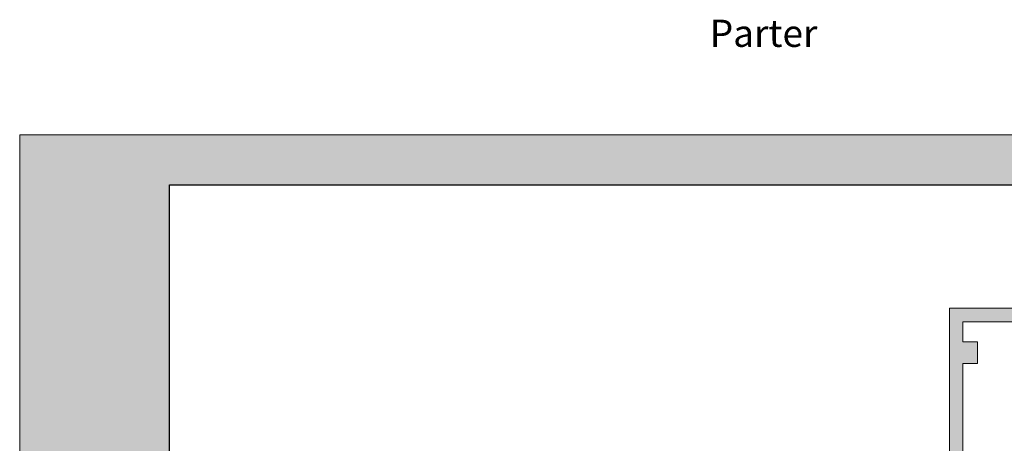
# Model space of a CAD drawing. Header units: millimetres. Extents: x 27795 to 53212, y -33906 to 41185.
# Tile 10 of 12: x 49630 to 51801, y -8943 to -8009. Entities that reach past the tile are written whole.
import ezdxf

# ---------------------------------------------------------------- set-up
doc = ezdxf.new("R2010")
doc.units = ezdxf.units.MM
doc.layers.get('0').update_dxf_attribs({"lineweight": 18})
for name, color, linetype, lineweight in [('Cienka', 7, 'Continuous', 18), ('PG_ŚCIANY_DZIAŁOWE', 3, 'Continuous', 18), ('Przekrojowa', 60, 'Continuous', 18)]:
    doc.layers.add(name, color=color, linetype=linetype, lineweight=lineweight)
doc.styles.get("Standard").update_dxf_attribs({"font": 'arial.ttf'})

# ---------------------------------------------------------------- blocks, each defined once
blk = doc.blocks.new('A$Cbebb417c')
at = {"true_color": 0xffffff}
h = blk.add_hatch(color=7, dxfattribs=at)
h.dxf.hatch_style = 1
h.paths.add_polyline_path([(0, 4200), (0, 0), (2970, 0), (2970, 4200)])
h.paths.add_polyline_path([(300, 100), (300, 4100), (2870, 4100), (2870, 100)], flags=16)
at = {"layer": 'Cienka', "color": 1}
for p, q in [((0, 0), (0, 4200)), ((0, 4200), (2970, 4200))]:
    blk.add_line(p, q, dxfattribs=at)
at = {"layer": 'Przekrojowa', "color": 18, "lineweight": 30, "true_color": 0x000000}
for p, q in [((300, 100), (300, 4100)), ((300, 4100), (2870, 4100))]:
    blk.add_line(p, q, dxfattribs=at)

msp = doc.modelspace()

# ---------------------------------------------------------------- hatches: boundary and pattern name
at = {"layer": 'PG_ŚCIANY_DZIAŁOWE', "true_color": 0x939598, "transparency": 33554610}
h = msp.add_hatch(color=252, dxfattribs=at)
h.dxf.hatch_style = 1
h.paths.add_polyline_path([(51710.09, -8766.86), (51742.09, -8766.86), (51742.09, -8718.86), (51710.09, -8718.86), (51710.09, -8674.86), (51878.09, -8674.86), (51878.09, -8689.61), (51929.09, -8689.61), (51929.09, -8644.86), (51680.09, -8644.86), (51680.09, -9105.86), (50589.59, -9105.86), (50589.59, -9135.86), (50681.59, -9135.86), (50681.59, -9149.86), (50724.59, -9149.86), (50724.59, -9135.86), (51280.59, -9135.86), (51280.59, -9149.86), (51324.59, -9149.86), (51324.59, -9135.86), (51710.09, -9135.86)])

# ---------------------------------------------------------------- linework, layer by layer
at = {"lineweight": 20}
for p, q in [((51929.09, -8644.86), (51680.09, -8644.86)), ((51680.09, -8644.86), (51680.09, -9105.86)), ((51878.09, -8674.86), (51710.09, -8674.86)), ((51710.09, -8674.86), (51710.09, -8718.86)), ((51710.09, -8718.86), (51742.09, -8718.86)), ((51742.09, -8718.86), (51742.09, -8766.86)), ((51742.09, -8766.86), (51710.09, -8766.86)), ((51710.09, -8766.86), (51710.09, -9135.86))]:
    msp.add_line(p, q, dxfattribs=at)

# ---------------------------------------------------------------- block references
at = {"color": 51, "true_color": 0xf7f281, "xscale": 1.1, "yscale": 1.1, "zscale": 1.1}
msp.add_blockref('A$Cbebb417c', (49630.07, -12882.68), dxfattribs=at)

# ---------------------------------------------------------------- texts
at = {"insert": (51151.59, -8008.71), "char_height": 60, "attachment_point": 1}
msp.add_mtext_dynamic_manual_height_columns('Parter', width=3904.0772, gutter_width=300, heights=[0], dxfattribs=at)

doc.saveas('drawing.dxf')
